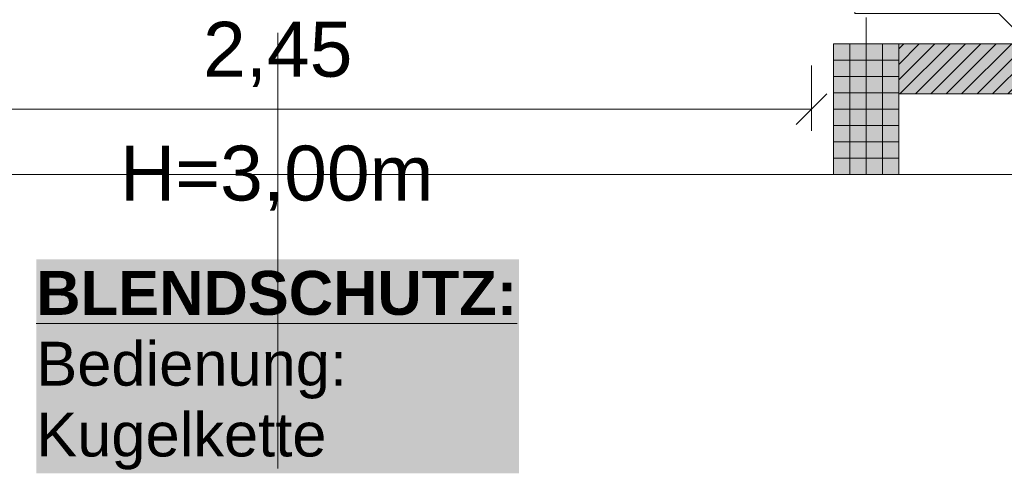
# Model space of a CAD drawing. Header units: metres. Extents: x -111 to 152, y -132 to 99.
# Tile 167 of 256: x -1.94 to 0.32, y -22.97 to -21.92. Entities that reach past the tile are written whole.
import ezdxf

# ---------------------------------------------------------------- set-up
doc = ezdxf.new("R2010")
doc.units = ezdxf.units.M
doc.header["$PDMODE"] = 1
doc.header["$PDSIZE"] = -2
doc.linetypes.add('Achsen 01', pattern=[5.291531, 3.175, -1.058062, 0.352704, -0.705764])
doc.linetypes.add('Raster 01', pattern=[2, 1, -1])
doc.layers.get('0').update_dxf_attribs({"lineweight": 25})
for name, color, linetype, lineweight, true_color in [('014_Fassadenarbeiten-000 Aufsicht Betonfertigteile', 7, 'Continuous', 9, 0xc0c0c0), ('AV1-Achsen', 1, 'Achsen 01', 18, 0xff0000), ('AV1-Raster', 7, 'Raster 01', 9, 0xa6a6a6)]:
    doc.layers.add(name, color=color, linetype=linetype, lineweight=lineweight, true_color=true_color)
for name, color, linetype, lineweight in [('014_Fassadenarbeiten-330 Betonfertigteile vertikal', 7, 'Continuous', 9), ('014_Fassadenarbeiten-330 Mauerwerk 11.5cm', 7, 'Continuous', 9), ('030_Sonnenschutzarbeiten-BLENDSCHUTZ', 7, 'Continuous', 5), ('030_Sonnenschutzarbeiten-BLENDSCHUTZ  Beschriftung', 7, 'Continuous', 5), ('_1.35m (3D)', 7, 'Continuous', 9), ('_EG (2D)', 7, 'Continuous', 9), ('_EG - DS (2D)', 7, 'Continuous', 9), ('_GRU (2D)', 7, 'Continuous', 9), ('Bemaßung-Bemaßung', 7, 'Continuous', 9), ('Keine', 7, 'Continuous', 9)]:
    doc.layers.add(name, color=color, linetype=linetype, lineweight=lineweight)
doc.layers.get('0').freeze()
doc.styles.add('Arial', font='arial.ttf')
doc.styles.add('Arial (bold)', font='arialbd.ttf')
doc.dimstyles.new('COE 50', dxfattribs={"dimtxt": 126.090495, "dimasz": 0.001414, "dimexe": 0.001, "dimexo": 0.01, "dimgap": 0.001, "dimtad": 1, "dimdec": 3, "dimtxsty": 'Arial', "dimblk": 'VW_SLASH-3', "dimblk1": 'VW_SLASH-3', "dimblk2": 'VW_SLASH-3', "dimcen": 0, "dimadec": 3, "dimazin": 0, "dimtfac": 0.8, "dimtdec": 3, "dimtix": 1, "dimtmove": 0, "dimatfit": 0, "dimldrblk": 'VW_SLASH-2', "dimfxl": 0.002, "dimfxlon": 1, "dimfrac": 2, "dimtolj": 1, "dimarcsym": 0})

# ---------------------------------------------------------------- blocks, each defined once
blk = doc.blocks.new('Group-2')
at = {"layer": 'AV1-Raster'}
blk.add_line((-1.35, -22.95), (-1.35, 1.35), dxfattribs=at)
blk = doc.blocks.new('1.35m (3D)')
at = {"layer": 'AV1-Raster', "color": 7}
blk.add_blockref('Group-2', (0, 0), dxfattribs=at)
blk = doc.blocks.new('Blendschutz Beschriftung')
at = {"layer": '030_Sonnenschutzarbeiten-BLENDSCHUTZ  Beschriftung', "color": 254, "linetype": 'Continuous', "transparency": 33554559}
blk.add_solid([(-0.554, -0.1644), (0.554, -0.1644), (-0.554, 0.3267), (0.554, 0.3267)], dxfattribs=at)
at = {"layer": '030_Sonnenschutzarbeiten-BLENDSCHUTZ  Beschriftung', "insert": (-0.554, 0.3002), "char_height": 0.100872, "attachment_point": 1, "line_spacing_factor": 0.967016, "style": 'Arial (bold)'}
blk.add_mtext('{\\LBLENDSCHUTZ:}{\\fArial|b0|i0|c0|p0;\\l\\PBedienung: \\PKugelkette }', dxfattribs=at)
blk = doc.blocks.new('VW_SLASH-3')
at = {"color": 0, "linetype": 'ByBlock', "lineweight": -2, "transparency": 16777216}
blk.add_line((0, 0), (-1, 0), dxfattribs=at)
at = {"color": 0, "linetype": 'Continuous', "lineweight": 15, "transparency": 16777216, "flags": 128}
blk.add_lwpolyline([(0.5, 0.5), (-0.5, -0.5)], dxfattribs=at)
blk = doc.blocks.new('*D32')
at = {"layer": '030_Sonnenschutzarbeiten-BLENDSCHUTZ', "color": 0, "lineweight": -2}
for p, q in [((-2.575, -22.025), (-2.575, -22.175)), ((-0.125, -22.025), (-0.125, -22.175)), ((-0.1957, -22.125), (-2.5043, -22.125))]:
    blk.add_line(p, q, dxfattribs=at)
at = {"layer": 'Defpoints', "color": 0}
for p in [(-2.575, -21.385), (-0.125, -21.385), (-2.575, -22.125)]:
    blk.add_point(p, dxfattribs=at)
at = {"layer": '030_Sonnenschutzarbeiten-BLENDSCHUTZ', "color": 0, "lineweight": -2, "xscale": 0.070693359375, "yscale": 0.070693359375, "zscale": 0.070693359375, "rotation": 180}
blk.add_blockref('VW_SLASH-3', (-2.575, -22.125), dxfattribs=at)
at = {"layer": '030_Sonnenschutzarbeiten-BLENDSCHUTZ', "color": 0, "lineweight": -2, "xscale": 0.070693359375, "yscale": 0.070693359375, "zscale": 0.070693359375}
blk.add_blockref('VW_SLASH-3', (-0.125, -22.125), dxfattribs=at)
at = {"layer": '030_Sonnenschutzarbeiten-BLENDSCHUTZ', "color": 0, "lineweight": 13, "insert": (-1.35, -21.9992), "char_height": 0.12609, "attachment_point": 5, "style": 'Arial'}
blk.add_mtext('\\A1;2,45', dxfattribs=at)
blk = doc.blocks.new('VW_SLASH-2')
at = {"color": 0, "linetype": 'ByBlock', "lineweight": -2, "transparency": 16777216}
blk.add_line((0, 0), (-1, 0), dxfattribs=at)
at = {"color": 0, "linetype": 'Continuous', "lineweight": 15, "transparency": 16777216, "flags": 128}
blk.add_lwpolyline([(0.5, 0.5), (-0.5, -0.5)], dxfattribs=at)
blk = doc.blocks.new('*D423')
at = {"layer": 'Bemaßung-Bemaßung', "color": 0, "lineweight": -2}
for p, q in [((2.075, -21.675), (2.225, -21.675)), ((2.175, -22.0193), (2.175, -21.7457)), ((2.075, -22.09), (2.225, -22.09))]:
    blk.add_line(p, q, dxfattribs=at)
at = {"layer": 'Defpoints', "color": 0}
for p in [(0.675, -21.675), (2.175, -21.675), (0.075, -22.09)]:
    blk.add_point(p, dxfattribs=at)
at = {"layer": 'Bemaßung-Bemaßung', "color": 0, "lineweight": -2, "xscale": 0.070693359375, "yscale": 0.070693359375, "zscale": 0.070693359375}
for p, rotation in [((2.175, -21.675), 90), ((2.175, -22.09), 270)]:
    blk.add_blockref('VW_SLASH-3', p, dxfattribs=dict(at, rotation=rotation))
at = {"layer": 'Bemaßung-Bemaßung', "color": 0, "insert": (2.0407, -21.8825), "char_height": 0.12609, "attachment_point": 5, "rotation": 90, "style": 'Arial'}
blk.add_mtext('\\A1;41\\S5^ ;', dxfattribs=at)
blk = doc.blocks.new('*D424')
at = {"layer": 'Bemaßung-Bemaßung', "color": 0, "lineweight": -2}
for p, q in [((2.175, -22.0193), (2.175, -21.9486)), ((2.075, -22.09), (2.225, -22.09)), ((2.175, -22.275), (2.175, -22.09)), ((2.075, -22.275), (2.225, -22.275)), ((2.175, -22.3457), (2.175, -22.4164))]:
    blk.add_line(p, q, dxfattribs=at)
at = {"layer": 'Defpoints', "color": 0}
for p in [(0.075, -22.09), (2.175, -22.09), (0.075, -22.275)]:
    blk.add_point(p, dxfattribs=at)
at = {"layer": 'Bemaßung-Bemaßung', "color": 0, "lineweight": -2, "xscale": 0.070693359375, "yscale": 0.070693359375, "zscale": 0.070693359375}
for p, rotation in [((2.175, -22.09), 270), ((2.175, -22.275), 90)]:
    blk.add_blockref('VW_SLASH-3', p, dxfattribs=dict(at, rotation=rotation))
at = {"layer": 'Bemaßung-Bemaßung', "color": 0, "insert": (2.0236, -22.4137), "char_height": 0.12609, "attachment_point": 5, "rotation": 90, "style": 'Arial'}
blk.add_mtext('\\A1;18\\S5^ ;', dxfattribs=at)
blk = doc.blocks.new('*D425')
at = {"layer": 'Bemaßung-Bemaßung', "color": 0, "lineweight": -2}
for p, q in [((2.575, 0.675), (2.725, 0.675)), ((2.675, 0.6043), (2.675, -22.2043)), ((2.575, -22.275), (2.725, -22.275))]:
    blk.add_line(p, q, dxfattribs=at)
at = {"layer": 'Defpoints', "color": 0}
for p in [(0.075, 0.675), (0.075, -22.275), (2.675, -22.275)]:
    blk.add_point(p, dxfattribs=at)
at = {"layer": 'Bemaßung-Bemaßung', "color": 0, "lineweight": -2, "xscale": 0.070693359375, "yscale": 0.070693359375, "zscale": 0.070693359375}
for p, rotation in [((2.675, 0.675), 90.00000000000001), ((2.675, -22.275), 270)]:
    blk.add_blockref('VW_SLASH-3', p, dxfattribs=dict(at, rotation=rotation))
at = {"layer": 'Bemaßung-Bemaßung', "color": 0, "insert": (2.5492, -10.8), "char_height": 0.12609, "attachment_point": 5, "rotation": 90, "style": 'Arial'}
blk.add_mtext('\\A1;22,95', dxfattribs=at)
blk = doc.blocks.new('*D475')
at = {"layer": 'Bemaßung-Bemaßung', "color": 0, "lineweight": -2}
for p, q in [((-2.625, -24.175), (-2.625, -24.325)), ((-0.075, -24.175), (-0.075, -24.325)), ((-0.1457, -24.275), (-2.5543, -24.275))]:
    blk.add_line(p, q, dxfattribs=at)
at = {"layer": 'Defpoints', "color": 0}
for p in [(-2.625, -22.275), (-0.075, -22.275), (-2.625, -24.275)]:
    blk.add_point(p, dxfattribs=at)
at = {"layer": 'Bemaßung-Bemaßung', "color": 0, "lineweight": -2, "xscale": 0.070693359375, "yscale": 0.070693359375, "zscale": 0.070693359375, "rotation": 180}
blk.add_blockref('VW_SLASH-3', (-2.625, -24.275), dxfattribs=at)
at = {"layer": 'Bemaßung-Bemaßung', "color": 0, "lineweight": -2, "xscale": 0.070693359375, "yscale": 0.070693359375, "zscale": 0.070693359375}
blk.add_blockref('VW_SLASH-3', (-0.075, -24.275), dxfattribs=at)
at = {"layer": 'Bemaßung-Bemaßung', "color": 0, "insert": (-1.35, -24.1492), "char_height": 0.12609, "attachment_point": 5, "style": 'Arial'}
blk.add_mtext('\\A1;2,55', dxfattribs=at)
blk = doc.blocks.new('*D476')
at = {"layer": 'Bemaßung-Bemaßung', "color": 0, "lineweight": -2}
for p, q in [((-0.075, -24.175), (-0.075, -24.325)), ((0.075, -24.175), (0.075, -24.325)), ((-0.1457, -24.275), (-0.2164, -24.275)), ((0.075, -24.275), (-0.075, -24.275)), ((0.1457, -24.275), (0.2164, -24.275))]:
    blk.add_line(p, q, dxfattribs=at)
at = {"layer": 'Defpoints', "color": 0}
for p in [(-0.075, -22.275), (0.075, -22.275), (-0.075, -24.275)]:
    blk.add_point(p, dxfattribs=at)
at = {"layer": 'Bemaßung-Bemaßung', "color": 0, "lineweight": -2, "xscale": 0.070693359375, "yscale": 0.070693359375, "zscale": 0.070693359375}
blk.add_blockref('VW_SLASH-3', (-0.075, -24.275), dxfattribs=at)
at = {"layer": 'Bemaßung-Bemaßung', "color": 0, "lineweight": -2, "xscale": 0.070693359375, "yscale": 0.070693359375, "zscale": 0.070693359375, "rotation": 180}
blk.add_blockref('VW_SLASH-3', (0.075, -24.275), dxfattribs=at)
at = {"layer": 'Bemaßung-Bemaßung', "color": 0, "insert": (0, -24.5931), "char_height": 0.12609, "attachment_point": 5, "style": 'Arial'}
blk.add_mtext('\\A1;15', dxfattribs=at)
blk = doc.blocks.new('*D477')
at = {"layer": 'Bemaßung-Bemaßung', "color": 0, "lineweight": -2}
for p, q in [((0.075, -24.175), (0.075, -24.325)), ((0.49, -24.175), (0.49, -24.325)), ((0.4193, -24.275), (0.1457, -24.275))]:
    blk.add_line(p, q, dxfattribs=at)
at = {"layer": 'Defpoints', "color": 0}
for p in [(0.49, -22.09), (0.075, -22.275), (0.075, -24.275)]:
    blk.add_point(p, dxfattribs=at)
at = {"layer": 'Bemaßung-Bemaßung', "color": 0, "lineweight": -2, "xscale": 0.070693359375, "yscale": 0.070693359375, "zscale": 0.070693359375, "rotation": 180}
blk.add_blockref('VW_SLASH-3', (0.075, -24.275), dxfattribs=at)
at = {"layer": 'Bemaßung-Bemaßung', "color": 0, "lineweight": -2, "xscale": 0.070693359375, "yscale": 0.070693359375, "zscale": 0.070693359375}
blk.add_blockref('VW_SLASH-3', (0.49, -24.275), dxfattribs=at)
at = {"layer": 'Bemaßung-Bemaßung', "color": 0, "insert": (0.2825, -24.1407), "char_height": 0.12609, "attachment_point": 5, "style": 'Arial'}
blk.add_mtext('\\A1;41\\S5^ ;', dxfattribs=at)
blk = doc.blocks.new('*D500')
at = {"layer": 'Bemaßung-Bemaßung', "color": 0, "lineweight": -2}
for p, q in [((0.125, -23.175), (0.125, -23.325)), ((0.675, -23.175), (0.675, -23.325)), ((0.6043, -23.275), (0.1957, -23.275))]:
    blk.add_line(p, q, dxfattribs=at)
at = {"layer": 'Defpoints', "color": 0}
for p in [(0.125, -21.725), (0.675, -22.275), (0.125, -23.275)]:
    blk.add_point(p, dxfattribs=at)
at = {"layer": 'Bemaßung-Bemaßung', "color": 0, "lineweight": -2, "xscale": 0.070693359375, "yscale": 0.070693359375, "zscale": 0.070693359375, "rotation": 180}
blk.add_blockref('VW_SLASH-3', (0.125, -23.275), dxfattribs=at)
at = {"layer": 'Bemaßung-Bemaßung', "color": 0, "lineweight": -2, "xscale": 0.070693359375, "yscale": 0.070693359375, "zscale": 0.070693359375}
blk.add_blockref('VW_SLASH-3', (0.675, -23.275), dxfattribs=at)
at = {"layer": 'Bemaßung-Bemaßung', "color": 0, "insert": (0.4, -23.1609), "char_height": 0.12609, "attachment_point": 5, "style": 'Arial'}
blk.add_mtext('\\A1;55', dxfattribs=at)
blk = doc.blocks.new('*D569')
at = {"layer": 'Bemaßung-Bemaßung', "color": 0, "lineweight": -2}
for p, q in [((-0.125, -23.675), (-0.125, -23.825)), ((0.125, -23.675), (0.125, -23.825)), ((-0.1957, -23.775), (-0.2664, -23.775)), ((0.125, -23.775), (-0.125, -23.775)), ((0.1957, -23.775), (0.2664, -23.775))]:
    blk.add_line(p, q, dxfattribs=at)
at = {"layer": 'Defpoints', "color": 0}
for p in [(-0.125, -21.725), (0.125, -21.725), (-0.125, -23.775)]:
    blk.add_point(p, dxfattribs=at)
at = {"layer": 'Bemaßung-Bemaßung', "color": 0, "lineweight": -2, "xscale": 0.070693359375, "yscale": 0.070693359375, "zscale": 0.070693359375}
blk.add_blockref('VW_SLASH-3', (-0.125, -23.775), dxfattribs=at)
at = {"layer": 'Bemaßung-Bemaßung', "color": 0, "lineweight": -2, "xscale": 0.070693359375, "yscale": 0.070693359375, "zscale": 0.070693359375, "rotation": 180}
blk.add_blockref('VW_SLASH-3', (0.125, -23.775), dxfattribs=at)
at = {"layer": 'Bemaßung-Bemaßung', "color": 0, "insert": (0, -23.6606), "char_height": 0.12609, "attachment_point": 5, "style": 'Arial'}
blk.add_mtext('\\A1;25', dxfattribs=at)
blk = doc.blocks.new('Group-709')
at = {"layer": 'AV1-Achsen'}
blk.add_line((0, -26.5), (0, 4.9), dxfattribs=at)
blk = doc.blocks.new('GRU (2D)')
at = {"layer": 'AV1-Achsen', "color": 7}
blk.add_blockref('Group-709', (0, 0), dxfattribs=at)
blk = doc.blocks.new('EG - DS (2D)')
at = {"layer": '030_Sonnenschutzarbeiten-BLENDSCHUTZ  Beschriftung', "color": 7}
blk.add_blockref('Blendschutz Beschriftung', (-1.35, -22.7967), dxfattribs=at)
at = {"layer": '030_Sonnenschutzarbeiten-BLENDSCHUTZ', "color": 7, "insert": (-1.7121, -22.2087), "char_height": 0.12609, "attachment_point": 1, "line_spacing_factor": 0.969122, "style": 'Arial'}
blk.add_mtext('H=3,00m', dxfattribs=at)
at = {"layer": '030_Sonnenschutzarbeiten-BLENDSCHUTZ', "color": 7, "lineweight": 13}
dim = blk.add_aligned_dim(p1=(-0.125, -21.385), p2=(-2.575, -21.385), distance=0.74, text='2,45', dimstyle='COE 50', override={"dimtxt": 0.12609, "dimasz": 0.070693, "dimexe": 0.05, "dimgap": 0.05, "dimpost": '<>', "dimtxsty": 'Arial', "dimtmove": 2, "dimfxl": 0.1}, dxfattribs=at)
dim.commit()
dim.dimension.update_dxf_attribs({"geometry": '*D32', "text_midpoint": (-1.35, -21.9992)})
blk = doc.blocks.new('EG (2D)')
at = {"layer": '014_Fassadenarbeiten-330 Betonfertigteile vertikal', "linetype": 'Continuous', "lineweight": 0}
blk.add_hatch(color=9, dxfattribs=at).paths.add_polyline_path([(0.075, -21.975), (-0.075, -21.975), (-0.075, -22.275), (0.075, -22.275)])
at = {"layer": '014_Fassadenarbeiten-330 Betonfertigteile vertikal', "linetype": 'Continuous', "lineweight": 9}
h = blk.add_hatch(dxfattribs=at)
h.set_pattern_fill('Stahlbetonfertigteil', color=8, style=0, pattern_type=2)
h.set_pattern_definition([(-90, (0, 0), (0.0375, 0), [])])
h.paths.add_polyline_path([(0.075, -21.975), (-0.075, -21.975), (-0.075, -22.275), (0.075, -22.275)])
at = {"layer": '014_Fassadenarbeiten-330 Betonfertigteile vertikal', "linetype": 'Continuous', "lineweight": 13}
h = blk.add_hatch(dxfattribs=at)
h.set_pattern_fill('Stahlbetonfertigteil-1', color=8, style=0, pattern_type=2)
h.set_pattern_definition([(0, (0, 0), (2e-18, -0.0375), [])])
h.paths.add_polyline_path([(0.075, -21.975), (-0.075, -21.975), (-0.075, -22.275), (0.075, -22.275)])
at = {"layer": '014_Fassadenarbeiten-330 Mauerwerk 11.5cm', "linetype": 'Continuous', "lineweight": 0, "true_color": 0xd19783}
blk.add_hatch(color=33, dxfattribs=at).paths.add_polyline_path([(0.49, -21.675), (0.49, -22.09), (0.075, -22.09), (0.075, -21.975), (0.375, -21.975), (0.375, -21.675)])
at = {"layer": '014_Fassadenarbeiten-330 Mauerwerk 11.5cm', "linetype": 'Continuous', "lineweight": 9}
h = blk.add_hatch(dxfattribs=at)
h.set_pattern_fill('Mauerwerk Münster', color=8, style=0, pattern_type=2)
h.set_pattern_definition([(45, (0, 0), (0.01767767, -0.01767767), [])])
h.paths.add_polyline_path([(0.49, -21.675), (0.49, -22.09), (0.075, -22.09), (0.075, -21.975), (0.375, -21.975), (0.375, -21.675)])
at = {"layer": '014_Fassadenarbeiten-000 Aufsicht Betonfertigteile', "flags": 128}
blk.add_lwpolyline([(-39.455, -21.905), (-39.124, -21.905), (-39.124, -21.81), (-22.976, -21.81), (-22.976, -21.905), (-18.9, -21.905), (-18.9, -21.81), (-0.026, -21.81), (-0.026, -21.905), (0.305, -21.905), (0.675, -22.275), (-39.825, -22.275)], close=True, dxfattribs=at)
at = {"layer": '014_Fassadenarbeiten-330 Betonfertigteile vertikal', "flags": 128}
blk.add_lwpolyline([(0.075, -21.975), (-0.075, -21.975), (-0.075, -22.275), (0.075, -22.275)], close=True, dxfattribs=at)
at = {"layer": '014_Fassadenarbeiten-330 Mauerwerk 11.5cm', "flags": 128}
blk.add_lwpolyline([(0.49, -21.675), (0.49, -22.09), (0.075, -22.09), (0.075, -21.975), (0.375, -21.975), (0.375, -21.675)], close=True, dxfattribs=at)
at = {"layer": 'Keine', "color": 9, "linetype": 'Continuous', "lineweight": 13, "flags": 128}
blk.add_lwpolyline([(-39.825, 0.675), (0.675, 0.675), (0.675, -22.275), (-39.825, -22.275)], close=True, dxfattribs=at)
at = {"layer": 'Bemaßung-Bemaßung'}
for base, p1, p2, text, picture, middle in [((2.675, -22.275), (0.075, 0.675), (0.075, -22.275), '22,95', '*D425', (2.5492, -10.8)), ((2.175, -21.675), (0.075, -22.09), (0.675, -21.675), '41\\S5^ ;', '*D423', (2.0407, -21.8825))]:
    dim = blk.add_linear_dim(base=base, p1=p1, p2=p2, angle=270, text=text, dimstyle='COE 50', override={"dimtxt": 0.12609, "dimasz": 0.070693, "dimexe": 0.05, "dimgap": 0.05, "dimpost": '<>', "dimtxsty": 'Arial', "dimtmove": 2, "dimfxl": 0.1}, dxfattribs=at)
    dim.commit()
    dim.dimension.update_dxf_attribs({"geometry": picture, "text_midpoint": middle})
for base, p1, p2, text, override, picture, middle in [((-0.125, -23.775), (0.125, -21.725), (-0.125, -21.725), '25', {"dimtxt": 0.12609, "dimasz": 0.070693, "dimexe": 0.05, "dimgap": 0.05, "dimpost": '<>', "dimtxsty": 'Arial', "dimtmove": 2, "dimfxl": 0.1}, '*D569', (0, -23.6606)), ((0.125, -23.275), (0.675, -22.275), (0.125, -21.725), '55', {"dimtxt": 0.12609, "dimasz": 0.070693, "dimexe": 0.05, "dimgap": 0.05, "dimpost": '<>', "dimtxsty": 'Arial', "dimtmove": 2, "dimfxl": 0.1}, '*D500', (0.4, -23.1609)), ((0.075, -24.275), (0.49, -22.09), (0.075, -22.275), '41\\S5^ ;', {"dimtxt": 0.12609, "dimasz": 0.070693, "dimexe": 0.05, "dimgap": 0.05, "dimpost": '<>', "dimtxsty": 'Arial', "dimtmove": 2, "dimfxl": 0.1}, '*D477', (0.2825, -24.1407)), ((-2.625, -24.275), (-0.075, -22.275), (-2.625, -22.275), '2,55', {"dimtxt": 0.12609, "dimasz": 0.070693, "dimexe": 0.05, "dimgap": 0.05, "dimpost": '<>', "dimtxsty": 'Arial', "dimtmove": 2, "dimfxl": 0.1}, '*D475', (-1.35, -24.1492)), ((-0.075, -24.275), (0.075, -22.275), (-0.075, -22.275), '15', {"dimtxt": 0.12609, "dimasz": 0.070693, "dimexe": 0.05, "dimgap": 0.05, "dimpost": '<>', "dimtxsty": 'Arial', "dimtix": 0, "dimtmove": 2, "dimfxl": 0.1}, '*D476', (0, -24.5931))]:
    dim = blk.add_linear_dim(base=base, p1=p1, p2=p2, text=text, dimstyle='COE 50', override=override, dxfattribs=at)
    dim.commit()
    dim.dimension.update_dxf_attribs({"geometry": picture, "text_midpoint": middle})
dim = blk.add_linear_dim(base=(2.175, -22.09), p1=(0.075, -22.275), p2=(0.075, -22.09), angle=270, text='18\\S5^ ;', dimstyle='COE 50', override={"dimtxt": 0.12609, "dimasz": 0.070693, "dimexe": 0.05, "dimgap": 0.05, "dimpost": '<>', "dimtxsty": 'Arial', "dimtix": 0, "dimtmove": 2, "dimfxl": 0.1}, dxfattribs=at)
dim.commit()
dim.dimension.update_dxf_attribs({"geometry": '*D424', "text_midpoint": (2.0236, -22.4137), "dimtype": 160})

msp = doc.modelspace()

# ---------------------------------------------------------------- block references
at = {"layer": '_1.35m (3D)'}
msp.add_blockref('1.35m (3D)', (0, 0), dxfattribs=at)

# ---------------------------------------------------------------- next in the draw order: block references
at = {"layer": '_EG - DS (2D)'}
msp.add_blockref('EG - DS (2D)', (0, 0), dxfattribs=at)

# ---------------------------------------------------------------- next in the draw order: block references
at = {"layer": '_EG (2D)'}
msp.add_blockref('EG (2D)', (0, 0), dxfattribs=at)

# ---------------------------------------------------------------- next in the draw order: block references
at = {"layer": '_GRU (2D)'}
msp.add_blockref('GRU (2D)', (0, 0), dxfattribs=at)

doc.saveas('drawing.dxf')
